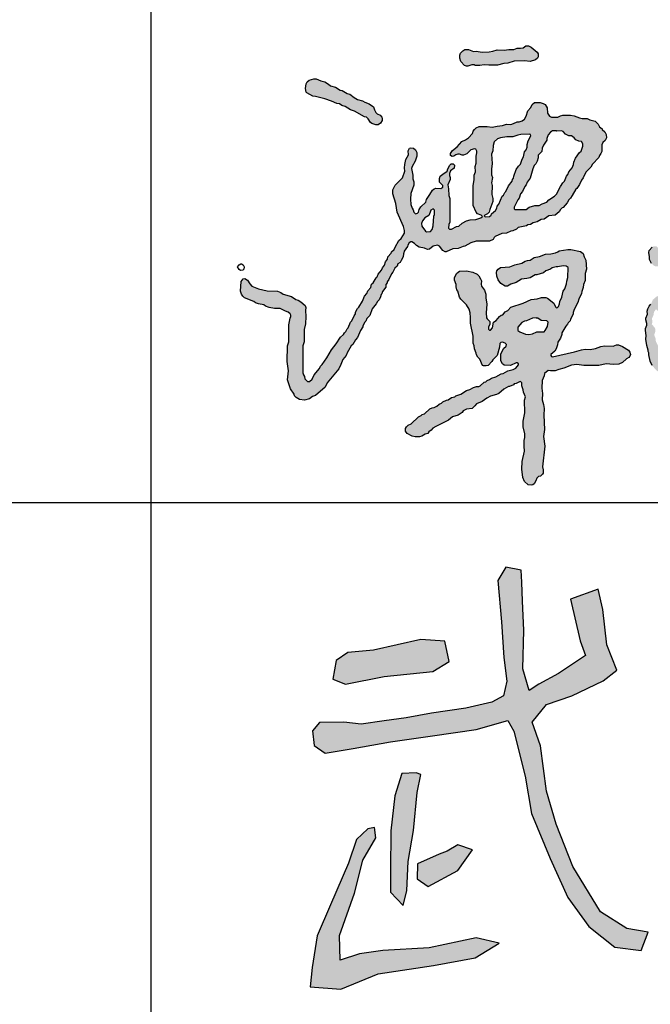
# Model space of a CAD drawing. Extents: x 427948 to 764348, y 274849 to 601549.
# Tile 75 of 212: x 761500 to 762449, y 344895 to 346375. Entities that reach past the tile are written whole.
import ezdxf

# ---------------------------------------------------------------- set-up
doc = ezdxf.new("R2010")
doc.units = 0
doc.header["$LTSCALE"] = 1000
doc.header["$MEASUREMENT"] = 0
doc.layers.get('0').update_dxf_attribs({"linetype": 'CONTINUOUS'})
doc.layers.add('PUB_TITLE', color=4, linetype='CONTINUOUS')

# ---------------------------------------------------------------- blocks, each defined once
blk = doc.blocks.new('武斌')
h = blk.add_hatch(color=3)
h.paths.add_polyline_path([(2274.1, -164.1), (2238.2, -126.9), (2205, -148.2), (2207.7, -246.4), (2174.5, -323.4), (2110.7, -356.5), (2050.9, -481.7), (1988.5, -572), (1977.9, -650.3), (2016.4, -749.8), (2057.6, -793.6), (2145.2, -816.2), (2230, -838), (2336.5, -789.6), (2473.3, -715.3), (2526.4, -646.3), (2530.4, -593.2), (2454.7, -594.5), (2347.1, -672.8), (2259.5, -712.6), (2166.5, -720.6), (2098.8, -706), (2084.1, -654.2), (2089.5, -578.6), (2118.7, -506.9), (2149.2, -479.1), (2162.5, -517.5), (2153.2, -614.4), (2185.1, -635.7), (2252.8, -617.1), (2324.5, -573.3), (2373.7, -514.9), (2424.2, -465.8), (2449.4, -390.1), (2437.4, -319.8), (2365.7, -315.8), (2333.8, -357), (2307.3, -472.4), (2255.5, -493.7), (2250.2, -441.9), (2271.4, -349), (2302, -289.3), (2299.3, -199)])
h.paths.add_polyline_path([(2260.8, 622.8), (2209.8, 614.3), (2187.5, 564.5), (2242.7, 440.3), (2292.6, 348.5), (2337.2, 261.5), (2344.7, 186.1), (2363.8, 138.4), (2326.6, 83.2), (2128.1, 0.2), (2073.3, -34.4), (2055.4, -95.1), (2080.4, -135.6), (2217.5, -85.6), (2345.1, -30.8), (2421.4, -34.4), (2480.7, -245.6), (2529.9, -420.7), (2597, -597.5), (2667.1, -804.7), (2731.2, -951), (2777.6, -1057), (2895.8, -1063.7), (2999.5, -1021.1), (2935.5, -963.2), (2816.6, -877.8), (2722, -682.8), (2636.6, -457.3), (2539.9, -171.2), (2507.8, -53.6), (2497.1, 8.4), (2525, 59.8), (2623.4, 115.4), (2681.2, 145.3), (2691.9, 207.3), (2621.3, 243.7), (2501.4, 192.4), (2443.6, 183.8), (2405.1, 269.3), (2388, 367.7), (2355.9, 436.2), (2315.2, 528.1), (2288, 588.1)])
h.paths.add_polyline_path([(2577.7, 530.5), (2546.5, 591), (2528.2, 626.5), (2485.9, 620.6), (2461.3, 580.9), (2486.9, 480.6), (2520, 424.8), (2597.6, 389.9), (2641.1, 417.3), (2611.8, 498.6)])
h.paths.add_polyline_path([(2245, 292.3), (2145.3, 271.9), (2066, 250.3), (2039.6, 195.1), (2058.8, 133.9), (2146.5, 167.5), (2258.2, 226.3), (2293, 265.9), (2281, 295.9)])
h.paths.add_polyline_path([(1545, -209), (1500.2, -187.3), (1453.3, -241.6), (1482.5, -310.8), (1552.5, -311.5), (1632, -262.6), (1682.2, -228.7), (1697.8, -244.3), (1658.4, -316.2), (1626.1, -396.5), (1594.9, -399.6), (1558.3, -385.9), (1516.3, -412.5), (1520.1, -465.8), (1549.9, -510.8), (1527.8, -564.1), (1482.1, -632.2), (1511.8, -682.4), (1557.6, -692.3), (1595.7, -610.8), (1632.3, -623), (1735.3, -760.5), (1781.2, -817.8), (1837.8, -871), (1879.6, -893.9), (1956.5, -895.9), (2038.7, -875.7), (2037.3, -836.7), (1951.7, -840.7), (1887, -794.9), (1840.5, -723.5), (1769.8, -624.5), (1735, -567), (1701.7, -526.9), (1679, -501.2), (1681.2, -441.5), (1751.9, -309.9), (1805.2, -202.3), (1839, -133.9), (1852.4, -71.7), (1824.6, -19.7), (1783.4, -39.1), (1693.8, -99.5), (1620, -161.2), (1589.8, -199.9)])
h.paths.add_polyline_path([(1641, -19.2), (1552.6, 20.1), (1566.3, 86.8), (1694, 79), (1672.4, 0.5)])
h.paths.add_polyline_path([(132.2, -561.6), (88.9, -601.8), (59.5, -691.5), (-8, -847.1), (-58.6, -963.7), (-77.3, -1082.5), (-85.2, -1155.7), (29.6, -1163.7), (170.1, -1106.3), (378, -1074.6), (534.4, -1046.9), (625.5, -991.6), (538.4, -971.8), (362.2, -1009.4), (188, -1019.2), (100.9, -1031.1), (27.6, -1054.9), (25.6, -961.9), (81.1, -803.6), (112.7, -679), (162.2, -595.9), (156.3, -556.4)])
h.paths.add_polyline_path([(399.2, -657.3), (317.8, -693.2), (317, -750.1), (359, -778.9), (470.1, -718.6), (524.4, -640.7), (470.1, -621.5), (429.9, -646)], flags=17)
h.paths.add_polyline_path([(312.8, -352), (259.1, -354.5), (233, -438), (218, -569.1), (216.7, -719.9), (216.7, -799.7), (264.1, -849.5), (277.8, -793.4), (282.8, -685), (302.8, -567.9), (316.5, -425.8), (330.2, -358.5)], flags=17)
h.paths.add_polyline_path([(41.9, -161.6), (-49.7, -163), (-76.3, -194.5), (-70, -249.1), (-28.7, -278.4), (76.9, -260.9), (216.9, -235.8), (374.5, -212.5), (539.1, -188.6), (657.2, -154.7), (680.4, -195.5), (722.6, -364.1), (746.7, -504.7), (817, -673.4), (883.4, -820), (961.7, -928.4), (1060.2, -1006.7), (1158.7, -1018.8), (1184.8, -950.5), (1104.4, -936.4), (1006, -874.2), (901.4, -703.5), (839.2, -544.9), (803, -420.4), (780.9, -249.7), (748.7, -161.3), (803, -95.1), (898, -62.2), (1016.5, -5.8), (1067.3, 33.6), (1029.2, 129.5), (1015.1, 261.9), (996.8, 338), (893.8, 300), (929.1, 143.5), (950.2, 88.6), (848.7, 20.9), (773.9, -18.5), (737.3, -42.5), (714.7, 39.3), (717.5, 184.4), (713.3, 292.9), (710.5, 364.8), (707.6, 409.9), (649.8, 421.2), (620.2, 370.4), (634.3, 215.4), (642.8, 81.5), (654, -7.2), (641.3, -62.2), (597.6, -86.2), (500.3, -108.7), (370.6, -127), (276.1, -145.4), (192.8, -156.6), (106.8, -169.3)])
h.paths.add_polyline_path([(48.2, -19.3), (192.8, 9.6), (376.1, 28.9), (437.1, 65.8), (421.1, 142.9), (331.1, 149.3), (152.7, 109.2), (56.2, 99.6), (12.9, 70.7), (0, 0)], flags=17)
for points in [[(41.9, -161.6), (-49.7, -163), (-76.3, -194.5), (-70, -249.1), (-28.7, -278.4), (76.9, -260.9), (216.9, -235.8), (374.5, -212.5), (539.1, -188.6), (657.2, -154.7), (680.4, -195.5), (722.6, -364.1), (746.7, -504.7), (817, -673.4), (883.4, -820), (961.7, -928.4), (1060.2, -1006.7), (1158.7, -1018.8), (1184.8, -950.5), (1104.4, -936.4), (1006, -874.2), (901.4, -703.5), (839.2, -544.9), (803, -420.4), (780.9, -249.7), (748.7, -161.3), (803, -95.1), (898, -62.2), (1016.5, -5.8), (1067.3, 33.6), (1029.2, 129.5), (1015.1, 261.9), (996.8, 338), (893.8, 300), (929.1, 143.5), (950.2, 88.6), (848.7, 20.9), (773.9, -18.5), (737.3, -42.5), (714.7, 39.3), (717.5, 184.4), (713.3, 292.9), (710.5, 364.8), (707.6, 409.9), (649.8, 421.2), (620.2, 370.4), (634.3, 215.4), (642.8, 81.5), (654, -7.2), (641.3, -62.2), (597.6, -86.2), (500.3, -108.7), (370.6, -127), (276.1, -145.4), (192.8, -156.6), (106.8, -169.3)], [(48.2, -19.3), (192.8, 9.6), (376.1, 28.9), (437.1, 65.8), (421.1, 142.9), (331.1, 149.3), (152.7, 109.2), (56.2, 99.6), (12.9, 70.7), (0, 0), (48.2, -19.3)], [(312.8, -352), (259.1, -354.5), (233, -438), (218, -569.1), (216.7, -719.9), (216.7, -799.7), (264.1, -849.5), (277.8, -793.4), (282.8, -685), (302.8, -567.9), (316.5, -425.8), (330.2, -358.5)], [(132.2, -561.6), (88.9, -601.8), (59.5, -691.5), (-8, -847.1), (-58.6, -963.7), (-77.3, -1082.5), (-85.2, -1155.7), (29.6, -1163.7), (170.1, -1106.3), (378, -1074.6), (534.4, -1046.9), (625.5, -991.6), (538.4, -971.8), (362.2, -1009.4), (188, -1019.2), (100.9, -1031.1), (27.6, -1054.9), (25.6, -961.9), (81.1, -803.6), (112.7, -679), (162.2, -595.9), (156.3, -556.4)], [(399.2, -657.3), (317.8, -693.2), (317, -750.1), (359, -778.9), (470.1, -718.6), (524.4, -640.7), (470.1, -621.5), (429.9, -646)]]:
    blk.add_lwpolyline(points, close=True)
blk = doc.blocks.new('谭文军')
at = {"linetype": 'Continuous'}
for points in [[(1125, 2635), (1145, 2632), (1165, 2638), (1173, 2644), (1175, 2649), (1175, 2661), (1172, 2667), (1149, 2685), (1139, 2690), (1130, 2690), (1119, 2683), (1109, 2681), (1097, 2681), (1085, 2677), (1066, 2677), (1049, 2674), (1023, 2675), (1006, 2670), (993, 2668), (967, 2667), (944, 2670), (935, 2669), (916, 2676), (902, 2676), (895, 2672), (886, 2663), (884, 2656), (884, 2644), (888, 2632), (901, 2617), (908, 2614), (914, 2614), (933.8, 2620.6), (941, 2617), (958, 2617), (974, 2620), (992, 2618), (1024, 2618), (1047, 2624), (1063, 2626), (1086, 2633)], [(436, 2475), (445, 2468), (457, 2464), (477, 2452), (492, 2447), (529, 2426), (536, 2425), (543, 2419), (551, 2405), (556, 2401), (571, 2396), (580, 2397), (589, 2402), (595, 2412), (595, 2420), (593, 2425), (587, 2432), (572.8, 2438.5), (566, 2452), (563, 2463), (547, 2474), (530, 2481), (522, 2486), (503, 2491), (490, 2498), (475, 2510), (465, 2513), (446, 2524), (439, 2525), (421, 2536), (402, 2541), (395, 2548), (382, 2556), (366, 2560), (349, 2567), (341, 2567), (323, 2563), (316, 2556), (312, 2549), (309, 2532), (312, 2518), (314, 2515), (337, 2503), (347, 2502), (382, 2493), (406, 2485), (426, 2476)]]:
    blk.add_hatch(color=256, dxfattribs=at).paths.add_polyline_path(points)
h = blk.add_hatch(color=256, dxfattribs=at)
h.paths.add_polyline_path([(846, 2122), (843, 2133), (842, 2158), (839, 2173), (848, 2193), (848, 2201), (843.3, 2212.1), (849, 2225), (863, 2235), (864, 2246), (859, 2251), (852, 2251), (846, 2246), (839, 2233), (837, 2224), (820, 2213), (811, 2205), (808, 2197), (808, 2183), (824.2, 2168), (813, 2160), (794, 2161), (788, 2159), (782, 2154), (772, 2137), (760, 2119), (757, 2109), (739, 2091), (733, 2081), (728.9, 2068.8), (719, 2066), (713, 2071), (710, 2080), (706, 2086), (702, 2100), (700, 2120), (701, 2141), (712, 2172), (713, 2184), (709, 2196), (709, 2209), (703.3, 2237.4), (717, 2261), (724, 2280), (724, 2293), (719, 2304), (711, 2310), (702, 2311), (697, 2309), (691, 2300), (693, 2285), (683, 2267), (679, 2249), (678, 2236), (679, 2224), (671, 2199), (643, 2172), (635, 2155), (635, 2140), (646, 2104), (650, 2071), (674, 2018), (678, 2003), (678, 1994), (666, 1974), (657, 1966), (651, 1955), (649, 1954), (640, 1933), (630, 1924), (628, 1919), (616, 1905), (614, 1897), (607, 1887), (603, 1875), (596, 1865), (592, 1856), (580, 1841), (576, 1831), (572, 1828), (561, 1809), (555, 1804), (552, 1792), (542, 1779), (538, 1769), (529, 1759), (521, 1741), (508, 1718), (503, 1713), (496, 1700), (495, 1693), (490, 1686), (482, 1667), (477, 1662), (468, 1642), (464, 1638), (459, 1628), (454, 1623), (451, 1617), (440, 1607), (424, 1582), (406, 1560), (389, 1530), (371, 1505), (365, 1499), (362, 1490), (342, 1467), (334, 1451), (320.3, 1438.7), (307, 1452), (306, 1461), (300, 1470), (300, 1575), (305, 1590), (305, 1635), (309, 1656), (311, 1683), (309, 1706), (311, 1717), (308, 1725), (292, 1738), (282, 1744), (273, 1747), (257, 1758), (226, 1767), (218, 1773), (205, 1778), (167, 1779), (135, 1786), (110, 1797), (102, 1805), (94, 1819), (84, 1825), (77, 1824), (70, 1814), (67, 1778), (71, 1767), (76, 1759), (82, 1753), (117, 1740), (123, 1735), (134, 1731), (154, 1727), (161, 1722), (174, 1717), (194, 1713), (215, 1713), (235, 1703), (245, 1700), (257.3, 1689.3), (252, 1677), (247, 1653), (247, 1590), (242, 1575), (241, 1516), (246, 1481), (243, 1448), (254, 1415), (267, 1395), (269, 1389), (275, 1382), (287, 1375), (306, 1373), (324, 1377), (336, 1386), (347, 1390), (383, 1421), (390, 1437), (433, 1489), (441, 1505), (448, 1524), (461, 1539), (464, 1549), (480, 1574), (486, 1580), (496, 1597), (503, 1605), (514, 1631), (523, 1645), (523, 1648), (529, 1661), (534, 1666), (538, 1676), (549, 1687), (558, 1712), (573, 1731), (577, 1739), (583, 1745), (589, 1757), (591, 1765), (594, 1768), (596, 1776), (608, 1793), (609.6, 1807.7), (620, 1821), (629, 1842), (634, 1848), (642, 1863), (650, 1871), (653, 1879), (662, 1884), (665, 1892), (673, 1905), (674, 1917), (676, 1920), (677, 1927), (689, 1944), (690, 1949), (697.5, 1961), (705, 1961), (715, 1955), (722, 1948), (733, 1942), (752, 1938), (763, 1933), (771, 1934), (785, 1945), (801, 1949), (808, 1945), (821, 1929), (829, 1924), (833, 1924), (858, 1935), (877, 1936), (896, 1944), (903, 1945), (925, 1957), (945, 1964), (994, 1964), (1008, 1970), (1012.2, 1979.8), (1040, 1992), (1058, 1994), (1074, 2001), (1081, 2002), (1095, 2009), (1101, 2014), (1132, 2021), (1137, 2024), (1147, 2026), (1157, 2032), (1171, 2036), (1187, 2044), (1197, 2046), (1215, 2058), (1239, 2061), (1254, 2073), (1258, 2081), (1265, 2088), (1268, 2089), (1283, 2106), (1289, 2118), (1296, 2124), (1302, 2133), (1315, 2157), (1319, 2160), (1329, 2174), (1336, 2190), (1343, 2199), (1353, 2220), (1371, 2239), (1377, 2250), (1401, 2275), (1403, 2282), (1409, 2290), (1412, 2297), (1412, 2327.5), (1424, 2338), (1429, 2348), (1428, 2360), (1423, 2370), (1414, 2379), (1413, 2382), (1404, 2389), (1399, 2399), (1387, 2410), (1368, 2415), (1358, 2420), (1334, 2420), (1309, 2430), (1296, 2432), (1267, 2432), (1259, 2430), (1249, 2425), (1219.5, 2425), (1210, 2440), (1209, 2459), (1201, 2472), (1194, 2476), (1183, 2479), (1162, 2479), (1153, 2472), (1148, 2461), (1137, 2449), (1131, 2428), (1121.1, 2412.4), (1105, 2408), (1097, 2408), (1083, 2401), (1073, 2398), (1058, 2399), (1042, 2394), (1023, 2392), (1004, 2388), (986, 2390), (956, 2390), (945, 2385), (938, 2379), (934, 2373), (931, 2364), (916, 2348), (905, 2340), (891, 2334), (874, 2314), (857, 2301), (849, 2290), (849, 2282), (855, 2279), (862, 2280), (871.8, 2287), (883, 2287), (892, 2283), (898, 2283), (910, 2288), (925, 2303), (941.8, 2308.2), (948.2, 2296.9), (944, 2280), (944, 2254), (941, 2242), (942, 2222), (937, 2209), (937, 2193), (933, 2170), (933, 2096), (944, 2071), (950, 2065), (963, 2060), (968, 2056), (962, 2051), (943, 2044), (922, 2043), (908, 2039), (892, 2031), (880, 2020), (871, 2018), (853, 2008), (841.7, 2008), (843, 2026), (846, 2034), (847, 2052)])
h.paths.add_polyline_path([(790, 2079), (789, 2063), (787, 2057), (784, 2021), (781, 2007), (775, 2000), (757.6, 1998.8), (742, 2020), (741, 2030), (745, 2039), (754, 2050), (768, 2059), (774, 2071), (776, 2079), (784.6, 2084.4)], flags=16)
h.paths.add_polyline_path([(987, 2066), (993, 2071), (995, 2082), (1006, 2111), (1007, 2123), (1003, 2137), (1004, 2171), (1001, 2181), (1005, 2200), (1002, 2211), (1001, 2232), (1004, 2252), (1001, 2287), (1007, 2300), (1008, 2320), (1012, 2333), (1024, 2344), (1035, 2348), (1059, 2352), (1081, 2352), (1099, 2358), (1111, 2360), (1146.6, 2362.2), (1148, 2355), (1138, 2337), (1134, 2323), (1134, 2308), (1125, 2296), (1121, 2277), (1116, 2269), (1109, 2250), (1102, 2243), (1094, 2230), (1085, 2206), (1084, 2198), (1080, 2193), (1078, 2187), (1065, 2169), (1055, 2149), (1051, 2145), (1046, 2135), (1041, 2131), (1029, 2101), (1023, 2094), (1019.8, 2081.3), (1002, 2066), (998.4, 2055.3), (978, 2054), (973, 2059)], flags=16)
h.paths.add_polyline_path([(1086, 2090), (1099, 2118), (1104, 2124), (1110, 2140), (1117, 2149), (1126, 2167), (1131, 2173), (1134, 2183), (1145, 2198), (1155, 2233), (1161, 2245), (1167, 2251), (1172, 2261), (1175, 2274), (1175, 2284), (1189, 2297), (1190, 2310), (1195, 2321), (1207, 2339), (1208, 2346), (1213, 2359), (1221, 2369), (1228, 2374), (1244, 2374), (1245, 2373), (1264.8, 2374.2), (1277, 2362), (1289, 2356), (1299, 2355), (1309, 2348), (1316, 2340), (1326, 2336), (1336, 2335), (1342, 2326), (1342, 2317), (1335, 2299), (1329, 2294), (1314, 2272), (1308, 2258), (1307, 2249), (1302, 2236), (1290, 2221), (1286, 2212), (1281, 2206), (1273, 2187), (1267, 2181), (1258, 2167), (1243, 2138), (1236, 2131), (1215, 2117), (1208, 2109), (1190, 2103), (1179, 2097), (1163, 2097), (1142, 2090), (1131, 2081), (1086, 2081)], flags=16)
h = blk.add_hatch(color=256, dxfattribs=at)
h.paths.add_polyline_path([(1886.1, 2030), (1868.1, 2025), (1860.1, 2021), (1842.1, 2017), (1826.1, 2007), (1803.1, 2000), (1799.1, 1996), (1790.1, 1992), (1774.1, 1981), (1766.1, 1979), (1757.1, 1974), (1748.1, 1967), (1739.1, 1963), (1737.1, 1960), (1723.1, 1954), (1713.1, 1953), (1699.1, 1942), (1685.1, 1936), (1679.1, 1936), (1652.1, 1928), (1641.1, 1928), (1628.1, 1933), (1616.1, 1944), (1606.1, 1945), (1599.1, 1942), (1588.1, 1929), (1587.1, 1922), (1590.1, 1906), (1590.1, 1895), (1597.1, 1881), (1605.1, 1873), (1612.1, 1870), (1629.1, 1870), (1641.1, 1873), (1670.1, 1873), (1690.1, 1881), (1711.1, 1885), (1729.1, 1894), (1734.1, 1895), (1753.1, 1906), (1760.1, 1908), (1787.1, 1923), (1791.1, 1927), (1814.1, 1936), (1830.1, 1947), (1838.1, 1950), (1844.1, 1955), (1860.1, 1960), (1875.1, 1968), (1900.1, 1974), (1907.1, 1980), (1918.1, 1985), (1927.1, 1986), (1935.1, 1992), (1947.1, 1998), (1963.1, 1998), (1968.8, 1983.8), (1951.1, 1933), (1944.1, 1926), (1942.1, 1921), (1929.1, 1909), (1925.1, 1903), (1922.1, 1894), (1913.1, 1880), (1902.1, 1857), (1879.1, 1828), (1875.1, 1818), (1861.1, 1803), (1854.1, 1787.4), (1842.1, 1777), (1839.1, 1769), (1832.1, 1762), (1827.1, 1753), (1824.1, 1743), (1795.4, 1710), (1781.1, 1710), (1766.1, 1725), (1760.1, 1728), (1739.1, 1732), (1728.1, 1737), (1691.1, 1742), (1678.1, 1747), (1670.1, 1752), (1665.1, 1752), (1643.1, 1764), (1632.1, 1764), (1616.1, 1758), (1602.1, 1746), (1595.1, 1730), (1588.1, 1722), (1583.1, 1712), (1581.1, 1704), (1582.1, 1692), (1576.1, 1678), (1576.1, 1671), (1581.2, 1653.4), (1575.1, 1639), (1574.1, 1632), (1577.1, 1613), (1576.1, 1599), (1579.1, 1576), (1585.1, 1559), (1585.1, 1553), (1587.1, 1549), (1587.1, 1541), (1592.1, 1518), (1599.1, 1501), (1615.1, 1484), (1626.1, 1475), (1633.1, 1473), (1640.1, 1465), (1655.1, 1459), (1667.1, 1459), (1682.1, 1465), (1690.1, 1475), (1698.1, 1479), (1708.1, 1490), (1710.1, 1496), (1726.1, 1519), (1736.1, 1529), (1737.1, 1532), (1749.1, 1543), (1751.1, 1548), (1764.1, 1565), (1778.1, 1590), (1795.1, 1607), (1802.1, 1617), (1810.1, 1625), (1818.1, 1630), (1829.1, 1631), (1855.1, 1624), (1877.1, 1621), (1899.1, 1615), (1913.1, 1609), (1920.1, 1604), (1943, 1598.9), (1962.1, 1588), (1971.1, 1579), (1992.1, 1569), (2005.1, 1568), (2017.1, 1570), (2030.1, 1566), (2059.1, 1561), (2078.1, 1560), (2094.1, 1557), (2121.1, 1557), (2128.1, 1555), (2169.1, 1560), (2192.1, 1566), (2202.6, 1573), (2218.1, 1573), (2226.1, 1578), (2232.1, 1584), (2249.1, 1589), (2269.1, 1592), (2285.1, 1601), (2294.1, 1603), (2311.1, 1614), (2322.1, 1618), (2347.1, 1639), (2354.1, 1652), (2353.1, 1663), (2343.1, 1672), (2334.1, 1673), (2329.1, 1671), (2320.1, 1663), (2311.1, 1662), (2301.1, 1657), (2279.1, 1642), (2259.1, 1638), (2244.1, 1633), (2234.1, 1633), (2217.1, 1623), (2207.1, 1624), (2170.1, 1620), (2123.1, 1619), (2064.1, 1627), (2041.1, 1638), (2033.1, 1639), (2018.1, 1645), (1999.1, 1647), (1983.1, 1653), (1977.1, 1657), (1950.1, 1664), (1921.1, 1675), (1903.1, 1677), (1874.1, 1685), (1867.1, 1685), (1858.3, 1691.3), (1866.1, 1703), (1869.1, 1711), (1890.1, 1737), (1898.1, 1743), (1903.1, 1755), (1914.1, 1767), (1916.1, 1776), (1922.1, 1782), (1927.1, 1791), (1942.1, 1806), (1969.1, 1852), (1989.1, 1880), (1994.1, 1891), (2008.1, 1906), (2014.1, 1920), (2015.1, 1926), (2022.1, 1937), (2029.1, 1958), (2038.1, 1973), (2040.1, 1982), (2041.1, 2006), (2048.1, 2031), (2045.1, 2044), (2039.1, 2051), (2032.1, 2055), (2000.1, 2058), (1987.1, 2058), (1970.1, 2055), (1963.1, 2052), (1941.1, 2047), (1931.1, 2047), (1908.1, 2042)])
h.paths.add_polyline_path([(1749.1, 1664), (1758.5, 1657.3), (1754.3, 1646.9), (1743.1, 1637), (1732.1, 1617), (1716.1, 1601), (1712.1, 1593), (1703.1, 1587), (1698.1, 1570), (1688.1, 1562), (1685.1, 1554), (1668.1, 1533), (1666.1, 1528), (1654.9, 1518.1), (1630.1, 1544), (1621.1, 1558.1), (1621.1, 1575), (1613.1, 1592), (1613.1, 1600), (1607, 1614.7), (1611.1, 1627), (1611.1, 1637), (1609.1, 1642), (1598.1, 1655), (1600.1, 1662), (1599.1, 1677), (1605.1, 1690), (1606.1, 1700), (1614.1, 1711.1), (1619.1, 1706), (1629.1, 1698), (1636.1, 1695), (1656.1, 1692), (1675.1, 1683), (1699.1, 1676), (1712.1, 1675), (1725.1, 1668), (1737.1, 1664)], flags=16)
h = blk.add_hatch(color=256, dxfattribs=at)
h.paths.add_polyline_path([(1133, 1825), (1145, 1828), (1164, 1838), (1170, 1838), (1195, 1846), (1204, 1853), (1221, 1860), (1227, 1864), (1242, 1868), (1249, 1868), (1268, 1872), (1279, 1871), (1287, 1866), (1286, 1829), (1282, 1815), (1281, 1805), (1274, 1786), (1268, 1778), (1263, 1756), (1256, 1739), (1255, 1731), (1249.7, 1717.7), (1241.7, 1715.7), (1233, 1733), (1210, 1752), (1204, 1754), (1188, 1754), (1171, 1749), (1149, 1747), (1119, 1733), (1074, 1718), (1062, 1706), (1052, 1701), (1044, 1690), (1037, 1688), (1031, 1684), (1019, 1669), (1009, 1663), (1005, 1641), (996.1, 1630.9), (987.5, 1639.5), (996, 1655), (996, 1665), (983.1, 1676.7), (982, 1697), (984, 1729), (980, 1753), (980, 1767), (975, 1781), (962.6, 1799.6), (964, 1816), (961, 1824), (954, 1835), (948, 1841), (932, 1849), (909, 1854), (883, 1852), (877, 1849), (871, 1843), (864, 1828), (864, 1819), (870, 1802), (870, 1794), (873, 1783), (876, 1778), (883, 1755), (888, 1748), (909, 1727), (918, 1711), (922, 1697), (924, 1680), (924, 1659), (933, 1611), (934, 1585), (937, 1575), (938, 1563), (945, 1547), (946, 1541), (951, 1532), (958, 1525), (968, 1502), (972, 1500), (982, 1500), (989, 1502), (1003, 1516), (1007, 1523), (1023, 1539), (1031, 1570), (1033.6, 1586.7), (1043, 1588), (1057.5, 1583.6), (1056, 1573), (1046, 1564), (1036, 1543), (1036, 1519), (1043, 1507), (1049, 1503), (1072, 1502), (1095.6, 1512.1), (1103.5, 1505.8), (1092, 1492), (1082, 1487), (1062, 1481), (1045, 1472), (1037, 1471), (1018, 1459), (1001, 1454), (994, 1449), (986, 1446), (980, 1441), (974, 1439), (956.8, 1423), (946, 1423), (935, 1420), (921, 1412), (909, 1409), (887, 1395), (869, 1388), (865, 1385), (853, 1382), (840, 1374), (834, 1373), (821, 1366), (815, 1361), (807, 1358), (798, 1350), (788, 1345), (781, 1344), (772, 1340), (752, 1322), (744, 1319), (740, 1315), (730, 1310), (703, 1284), (692, 1279), (685, 1273), (682, 1267), (682, 1257), (688, 1249), (706, 1239), (717, 1236), (734, 1236), (742, 1238), (755, 1246), (765, 1249), (769, 1255), (777, 1261), (783, 1268), (794, 1275), (841, 1298), (857, 1311), (878, 1317), (893, 1327), (896, 1333), (908, 1339), (930, 1342), (940, 1351), (946, 1359), (967, 1367), (984, 1380), (998, 1387), (1020, 1393), (1029, 1397), (1048, 1414), (1065, 1423), (1069, 1423), (1083, 1430), (1086, 1433), (1093, 1435), (1109.7, 1442.8), (1114, 1437), (1115, 1426), (1120, 1411), (1121, 1402), (1128, 1385), (1125, 1372), (1126, 1325), (1119, 1294), (1119, 1273), (1126, 1247), (1126, 1234), (1123, 1222), (1123, 1202), (1125, 1183), (1116, 1145), (1115, 1116), (1118, 1085), (1124, 1070), (1138, 1058), (1149, 1056), (1156, 1058), (1160, 1061), (1167, 1073), (1171.6, 1086.9), (1184, 1090), (1192, 1097), (1194, 1101), (1194, 1113), (1192, 1124), (1200, 1201), (1195, 1237), (1199, 1264), (1196, 1317), (1197, 1341), (1195, 1356), (1190, 1374), (1192, 1397), (1189, 1417), (1190, 1446), (1197, 1463), (1199, 1472), (1213, 1483), (1221, 1481), (1238, 1481), (1252, 1487), (1271, 1491), (1299, 1503), (1319, 1505), (1345, 1502), (1401, 1502), (1428, 1507), (1455, 1505), (1475, 1506), (1489, 1512), (1504, 1526), (1513, 1531), (1517, 1536), (1519, 1542), (1517, 1551), (1511, 1559), (1489, 1572), (1474, 1578), (1467, 1578), (1454, 1573), (1422, 1575), (1408, 1572), (1389, 1565), (1369, 1561), (1350, 1562), (1336, 1560), (1310, 1552), (1226.5, 1533.5), (1220.4, 1539.6), (1237, 1555), (1242, 1563), (1247, 1578), (1248, 1588), (1259, 1603), (1263, 1617), (1263, 1623), (1275, 1641), (1278, 1648), (1285, 1655), (1287, 1660), (1294, 1668), (1295, 1673), (1305, 1693), (1305, 1698), (1309, 1710), (1323, 1736), (1327, 1748), (1337, 1769), (1338, 1777), (1343, 1792), (1344, 1803), (1350, 1818), (1350, 1843), (1355, 1860), (1353, 1893), (1346, 1906), (1343, 1918), (1333, 1925), (1297, 1933), (1286, 1933), (1253, 1928), (1248, 1924), (1240, 1921), (1222, 1917), (1202, 1915), (1180, 1907), (1160, 1903), (1146, 1893), (1136, 1892), (1127, 1889), (1115, 1882), (1089, 1876), (1070, 1868), (1035, 1866), (1026, 1860), (1022, 1854), (1020, 1847), (1021, 1834), (1026, 1820), (1036, 1806), (1052, 1797), (1061, 1797), (1074, 1804), (1093, 1810), (1113, 1823)])
h.paths.add_polyline_path([(1154, 1678), (1170.5, 1679.2), (1187, 1669), (1207, 1667), (1213, 1662), (1210, 1647), (1198.8, 1627.1), (1170, 1626), (1154, 1619), (1141, 1617), (1128, 1618), (1107, 1626), (1100, 1632), (1099, 1644), (1115, 1661), (1125, 1666), (1132, 1667)], flags=16)
for points in [[(1130, 2690), (1139, 2690), (1149, 2685), (1172, 2667), (1175, 2661), (1175, 2649), (1173, 2644), (1165, 2638), (1145, 2632), (1125, 2635), (1086, 2633), (1063, 2626), (1047, 2624), (1024, 2618), (992, 2618), (974, 2620), (958, 2617), (941, 2617), (937, 2619), (929, 2619), (914, 2614), (908, 2614), (901, 2617), (888, 2632), (884, 2644), (884, 2656), (886, 2663), (895, 2672), (902, 2676), (916, 2676), (935, 2669), (944, 2670), (967, 2667), (993, 2668), (1006, 2670), (1023, 2675), (1049, 2674), (1066, 2677), (1085, 2677), (1097, 2681), (1109, 2681), (1119, 2683), (1130, 2690)], [(341, 2567), (349, 2567), (366, 2560), (382, 2556), (395, 2548), (402, 2541), (421, 2536), (439, 2525), (446, 2524), (465, 2513), (475, 2510), (490, 2498), (503, 2491), (522, 2486), (530, 2481), (547, 2474), (563, 2463), (566, 2452), (571, 2442), (576, 2437), (587, 2432), (593, 2425), (595, 2420), (595, 2412), (589, 2402), (580, 2397), (571, 2396), (556, 2401), (551, 2405), (543, 2419), (536, 2425), (529, 2426), (492, 2447), (477, 2452), (457, 2464), (445, 2468), (436, 2475), (426, 2476), (406, 2485), (382, 2493), (347, 2502), (337, 2503), (314, 2515), (312, 2518), (309, 2532), (312, 2549), (316, 2556), (323, 2563), (341, 2567)], [(1162, 2479), (1183, 2479), (1194, 2476), (1201, 2472), (1209, 2459), (1210, 2440), (1217, 2429), (1225, 2425), (1249, 2425), (1259, 2430), (1267, 2432), (1296, 2432), (1309, 2430), (1329, 2422), (1339, 2420), (1358, 2420), (1368, 2415), (1387, 2410), (1399, 2399), (1404, 2389), (1413, 2382), (1414, 2379), (1423, 2370), (1428, 2360), (1429, 2348), (1424, 2338), (1416, 2331), (1412, 2322), (1412, 2297), (1409, 2290), (1403, 2282), (1401, 2275), (1377, 2250), (1371, 2239), (1353, 2220), (1343, 2199), (1336, 2190), (1329, 2174), (1319, 2160), (1315, 2157), (1302, 2133), (1296, 2124), (1289, 2118), (1283, 2106), (1268, 2089), (1265, 2088), (1258, 2081), (1254, 2073), (1239, 2061), (1215, 2058), (1197, 2046), (1187, 2044), (1171, 2036), (1157, 2032), (1147, 2026), (1137, 2024), (1132, 2021), (1101, 2014), (1095, 2009), (1081, 2002), (1074, 2001), (1058, 1994), (1040, 1992), (1015, 1981), (1011, 1977), (1008, 1970), (994, 1964), (945, 1964), (925, 1957), (903, 1945), (896, 1944), (877, 1936), (858, 1935), (833, 1924), (829, 1924), (821, 1929), (808, 1945), (801, 1949), (785, 1945), (771, 1934), (763, 1933), (752, 1938), (733, 1942), (722, 1948), (715, 1955), (705, 1961), (702, 1961), (695, 1957), (690, 1949), (689, 1944), (677, 1927), (676, 1920), (674, 1917), (673, 1905), (665, 1892), (662, 1884), (653, 1879), (650, 1871), (642, 1863), (634, 1848), (629, 1842), (620, 1821), (613, 1812), (613, 1809), (609, 1802), (608, 1793), (596, 1776), (594, 1768), (591, 1765), (589, 1757), (583, 1745), (577, 1739), (573, 1731), (558, 1712), (549, 1687), (538, 1676), (534, 1666), (529, 1661), (523, 1648), (523, 1645), (514, 1631), (503, 1605), (496, 1597), (486, 1580), (480, 1574), (464, 1549), (461, 1539), (448, 1524), (441, 1505), (433, 1489), (390, 1437), (383, 1421), (347, 1390), (336, 1386), (324, 1377), (306, 1373), (287, 1375), (275, 1382), (269, 1389), (267, 1395), (254, 1415), (243, 1448), (246, 1481), (241, 1516), (242, 1575), (247, 1590), (247, 1653), (252, 1677), (255, 1684), (255, 1689), (253, 1693), (245, 1700), (235, 1703), (215, 1713), (194, 1713), (174, 1717), (161, 1722), (154, 1727), (134, 1731), (123, 1735), (117, 1740), (82, 1753), (76, 1759), (71, 1767), (67, 1778), (70, 1814), (77, 1824), (84, 1825), (94, 1819), (102, 1805), (110, 1797), (135, 1786), (167, 1779), (205, 1778), (218, 1773), (226, 1767), (257, 1758), (273, 1747), (282, 1744), (292, 1738), (308, 1725), (311, 1717), (309, 1706), (311, 1683), (309, 1656), (305, 1635), (305, 1590), (300, 1575), (300, 1474), (302, 1467), (306, 1461), (307, 1452), (317, 1442), (324, 1442), (334, 1451), (342, 1467), (362, 1490), (365, 1499), (371, 1505), (389, 1530), (406, 1560), (424, 1582), (440, 1607), (451, 1617), (454, 1623), (459, 1628), (464, 1638), (468, 1642), (477, 1662), (482, 1667), (490, 1686), (495, 1693), (496, 1700), (503, 1713), (508, 1718), (521, 1741), (529, 1759), (538, 1769), (542, 1779), (552, 1792), (555, 1804), (561, 1809), (572, 1828), (576, 1831), (580, 1841), (592, 1856), (596, 1865), (603, 1875), (607, 1887), (614, 1897), (616, 1905), (628, 1919), (630, 1924), (640, 1933), (649, 1954), (651, 1955), (657, 1966), (666, 1974), (678, 1994), (678, 2003), (674, 2018), (650, 2071), (646, 2104), (635, 2140), (635, 2155), (643, 2172), (671, 2199), (679, 2224), (678, 2236), (679, 2249), (683, 2267), (693, 2285), (691, 2300), (697, 2309), (702, 2311), (711, 2310), (719, 2304), (724, 2293), (724, 2280), (717, 2261), (706, 2242), (704, 2234), (709, 2209), (709, 2196), (713, 2184), (712, 2172), (701, 2141), (700, 2120), (702, 2100), (706, 2086), (710, 2080), (713, 2071), (719, 2066), (726, 2068), (730, 2072), (733, 2081), (739, 2091), (757, 2109), (760, 2119), (772, 2137), (782, 2154), (788, 2159), (794, 2161), (813, 2160), (820, 2165), (821, 2171), (808, 2183), (808, 2197), (811, 2205), (820, 2213), (837, 2224), (839, 2233), (846, 2246), (852, 2251), (859, 2251), (864, 2246), (863, 2235), (849, 2225), (845, 2216), (845, 2208), (848, 2201), (848, 2193), (839, 2173), (842, 2158), (843, 2133), (846, 2122), (847, 2052), (846, 2034), (843, 2026), (842, 2012), (845, 2008), (853, 2008), (871, 2018), (880, 2020), (892, 2031), (908, 2039), (922, 2043), (943, 2044), (962, 2051), (968, 2056), (963, 2060), (950, 2065), (944, 2071), (933, 2096), (933, 2170), (937, 2193), (937, 2209), (942, 2222), (941, 2242), (944, 2254), (944, 2280), (947, 2292), (947, 2299), (943, 2306), (938, 2307), (925, 2303), (910, 2288), (898, 2283), (892, 2283), (883, 2287), (876, 2287), (869, 2285), (862, 2280), (855, 2279), (849, 2282), (849, 2290), (857, 2301), (874, 2314), (891, 2334), (905, 2340), (916, 2348), (931, 2364), (934, 2373), (938, 2379), (945, 2385), (956, 2390), (986, 2390), (1004, 2388), (1023, 2392), (1042, 2394), (1058, 2399), (1073, 2398), (1083, 2401), (1097, 2408), (1105, 2408), (1116, 2411), (1124, 2417), (1131, 2428), (1137, 2449), (1148, 2461), (1153, 2472), (1162, 2479)], [(1145, 2361), (1144, 2362), (1111, 2360), (1099, 2358), (1081, 2352), (1059, 2352), (1035, 2348), (1024, 2344), (1012, 2333), (1008, 2320), (1007, 2300), (1001, 2287), (1004, 2252), (1001, 2232), (1002, 2211), (1005, 2200), (1001, 2181), (1004, 2171), (1003, 2137), (1007, 2123), (1006, 2111), (995, 2082), (993, 2071), (987, 2066), (977, 2061), (974, 2058), (978, 2054), (994, 2055), (1000, 2060), (1002, 2066), (1016, 2078), (1021, 2086), (1023, 2094), (1029, 2101), (1041, 2131), (1046, 2135), (1051, 2145), (1055, 2149), (1065, 2169), (1078, 2187), (1080, 2193), (1084, 2198), (1085, 2206), (1094, 2230), (1102, 2243), (1109, 2250), (1116, 2269), (1121, 2277), (1125, 2296), (1131, 2304), (1134, 2313), (1134, 2323), (1138, 2337), (1148, 2355), (1147, 2360), (1145, 2361)], [(1245, 2373), (1244, 2374), (1228, 2374), (1221, 2369), (1213, 2359), (1208, 2346), (1207, 2339), (1195, 2321), (1190, 2310), (1189, 2297), (1175, 2284), (1175, 2274), (1172, 2261), (1167, 2251), (1161, 2245), (1155, 2233), (1145, 2198), (1134, 2183), (1131, 2173), (1126, 2167), (1117, 2149), (1110, 2140), (1104, 2124), (1099, 2118), (1086, 2090), (1086, 2084), (1089, 2081), (1131, 2081), (1142, 2090), (1163, 2097), (1179, 2097), (1190, 2103), (1208, 2109), (1215, 2117), (1236, 2131), (1243, 2138), (1258, 2167), (1267, 2181), (1273, 2187), (1281, 2206), (1286, 2212), (1290, 2221), (1302, 2236), (1307, 2249), (1308, 2258), (1314, 2272), (1329, 2294), (1335, 2299), (1342, 2317), (1342, 2326), (1336, 2335), (1326, 2336), (1316, 2340), (1309, 2348), (1299, 2355), (1289, 2356), (1277, 2362), (1268, 2371), (1262, 2374), (1245, 2373)], [(786, 2083), (784, 2084), (776, 2079), (774, 2071), (768, 2059), (754, 2050), (745, 2039), (741, 2030), (742, 2020), (756, 2001), (760, 1999), (775, 2000), (781, 2007), (784, 2021), (787, 2057), (789, 2063), (790, 2079), (786, 2083)], [(1599.1, 1501), (1592.1, 1518), (1587.1, 1541), (1587.1, 1549), (1585.1, 1553), (1585.1, 1559), (1579.1, 1576), (1576.1, 1599), (1577.1, 1613), (1574.1, 1632), (1575.1, 1639), (1580.1, 1651), (1580.1, 1657), (1576.1, 1671), (1576.1, 1678), (1582.1, 1692), (1581.1, 1704), (1583.1, 1712), (1588.1, 1722), (1595.1, 1730)], [(1597.1, 1881), (1590.1, 1895), (1590.1, 1906), (1587.1, 1922), (1588.1, 1929), (1599.1, 1942)], [(1286, 1933), (1297, 1933), (1333, 1925), (1343, 1918), (1346, 1906), (1353, 1893), (1355, 1860), (1350, 1843), (1350, 1818), (1344, 1803), (1343, 1792), (1338, 1777), (1337, 1769), (1327, 1748), (1323, 1736), (1309, 1710), (1305, 1698), (1305, 1693), (1295, 1673), (1294, 1668), (1287, 1660), (1285, 1655), (1278, 1648), (1275, 1641), (1263, 1623), (1263, 1617), (1259, 1603), (1248, 1588), (1247, 1578), (1242, 1563), (1237, 1555), (1223, 1542), (1222, 1538), (1225, 1535), (1229, 1534), (1310, 1552), (1336, 1560), (1350, 1562), (1369, 1561), (1389, 1565), (1408, 1572), (1422, 1575), (1454, 1573), (1467, 1578), (1474, 1578), (1489, 1572), (1511, 1559), (1517, 1551), (1519, 1542), (1517, 1536), (1513, 1531), (1504, 1526), (1489, 1512), (1475, 1506), (1455, 1505), (1428, 1507), (1401, 1502), (1345, 1502), (1319, 1505), (1299, 1503), (1271, 1491), (1252, 1487), (1238, 1481), (1221, 1481), (1213, 1483), (1199, 1472), (1197, 1463), (1190, 1446), (1189, 1417), (1192, 1397), (1190, 1374), (1195, 1356), (1197, 1341), (1196, 1317), (1199, 1264), (1195, 1237), (1200, 1201), (1192, 1124), (1194, 1113), (1194, 1101), (1192, 1097), (1184, 1090), (1176, 1088), (1170, 1082), (1167, 1073), (1160, 1061), (1156, 1058), (1149, 1056), (1138, 1058), (1124, 1070), (1118, 1085), (1115, 1116), (1116, 1145), (1125, 1183), (1123, 1202), (1123, 1222), (1126, 1234), (1126, 1247), (1119, 1273), (1119, 1294), (1126, 1325), (1125, 1372), (1128, 1385), (1121, 1402), (1120, 1411), (1115, 1426), (1114, 1437), (1111, 1441), (1108, 1442), (1093, 1435), (1086, 1433), (1083, 1430), (1069, 1423), (1065, 1423), (1048, 1414), (1029, 1397), (1020, 1393), (998, 1387), (984, 1380), (967, 1367), (946, 1359), (940, 1351), (930, 1342), (908, 1339), (896, 1333), (893, 1327), (878, 1317), (857, 1311), (841, 1298), (794, 1275), (783, 1268), (777, 1261), (769, 1255), (765, 1249), (755, 1246), (742, 1238), (734, 1236), (717, 1236), (706, 1239), (688, 1249), (682, 1257), (682, 1267), (685, 1273), (692, 1279), (703, 1284), (730, 1310), (740, 1315), (744, 1319), (752, 1322), (772, 1340), (781, 1344), (788, 1345), (798, 1350), (807, 1358), (815, 1361), (821, 1366), (834, 1373), (840, 1374), (853, 1382), (865, 1385), (869, 1388), (887, 1395), (909, 1409), (921, 1412), (935, 1420), (946, 1423), (954, 1423), (960, 1426), (974, 1439), (980, 1441), (986, 1446), (994, 1449), (1001, 1454), (1018, 1459), (1037, 1471), (1045, 1472), (1062, 1481), (1082, 1487), (1092, 1492), (1102, 1504), (1102, 1507), (1097, 1511), (1093, 1511), (1072, 1502), (1049, 1503), (1043, 1507), (1036, 1519), (1036, 1543), (1046, 1564), (1056, 1573), (1057, 1580), (1053, 1585), (1043, 1588), (1036, 1587), (1033, 1583), (1031, 1570), (1023, 1539), (1007, 1523), (1003, 1516), (989, 1502), (982, 1500), (972, 1500), (968, 1502), (958, 1525), (951, 1532), (946, 1541), (945, 1547), (938, 1563), (937, 1575), (934, 1585), (933, 1611), (924, 1659), (924, 1680), (922, 1697), (918, 1711), (909, 1727), (888, 1748), (883, 1755), (876, 1778), (873, 1783), (870, 1794), (870, 1802), (864, 1819), (864, 1828), (871, 1843), (877, 1849), (883, 1852), (909, 1854), (932, 1849), (948, 1841), (954, 1835), (961, 1824), (964, 1816), (963, 1804), (965, 1796), (975, 1781), (980, 1767), (980, 1753), (984, 1729), (982, 1697), (983, 1679), (985, 1675), (996, 1665), (996, 1655), (990, 1644), (991, 1636), (994, 1633), (998, 1633), (1005, 1641), (1009, 1663), (1019, 1669), (1031, 1684), (1037, 1688), (1044, 1690), (1052, 1701), (1062, 1706), (1074, 1718), (1119, 1733), (1149, 1747), (1171, 1749), (1188, 1754), (1204, 1754), (1210, 1752), (1233, 1733), (1240, 1719), (1243, 1716), (1247, 1717), (1251, 1721), (1255, 1731), (1256, 1739), (1263, 1756), (1268, 1778), (1274, 1786), (1281, 1805), (1282, 1815), (1286, 1829), (1287, 1866), (1279, 1871), (1268, 1872), (1249, 1868), (1242, 1868), (1227, 1864), (1221, 1860), (1204, 1853), (1195, 1846), (1170, 1838), (1164, 1838), (1145, 1828), (1133, 1825), (1113, 1823), (1093, 1810), (1074, 1804), (1061, 1797), (1052, 1797), (1036, 1806), (1026, 1820), (1021, 1834), (1020, 1847), (1022, 1854), (1026, 1860), (1035, 1866), (1070, 1868), (1089, 1876), (1115, 1882), (1127, 1889), (1136, 1892), (1146, 1893), (1160, 1903), (1180, 1907), (1202, 1915), (1222, 1917), (1240, 1921), (1248, 1924), (1253, 1928), (1286, 1933)], [(69, 1880), (71, 1880), (77, 1876), (81, 1868), (80, 1860), (76, 1856), (68, 1855), (62, 1858), (57, 1868), (62, 1876), (69, 1880)], [(1169, 1678), (1168, 1679), (1154, 1678), (1132, 1667), (1125, 1666), (1115, 1661), (1099, 1644), (1100, 1632), (1107, 1626), (1128, 1618), (1141, 1617), (1154, 1619), (1170, 1626), (1197, 1627), (1201, 1631), (1210, 1647), (1213, 1662), (1207, 1667), (1187, 1669), (1174, 1677), (1169, 1678)]]:
    blk.add_lwpolyline(points, dxfattribs=at)
blk = doc.blocks.new('24')
at = {"layer": 'PUB_TITLE'}
for p, q in [((-1112538.9, 154918.9), (-1112538.9, 159718.9)), ((-1116488.9, 155718.9), (-1110888.9, 155718.9))]:
    blk.add_line(p, q, dxfattribs=at)
at = {"linetype": 'Continuous', "xscale": 0.4043519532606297, "yscale": 0.4043519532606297, "zscale": 0.4043519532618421}
blk.add_blockref('谭文军', (-1112431.8, 155317.9), dxfattribs=at)
at = {"xscale": 0.4004353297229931, "yscale": 0.4004353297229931, "zscale": 0.4004353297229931}
blk.add_blockref('武斌', (-1112265.6, 155453.3), dxfattribs=at)

msp = doc.modelspace()

# ---------------------------------------------------------------- block references
msp.add_blockref('24', (1874236.9, 189930.5))

doc.saveas('drawing.dxf')
